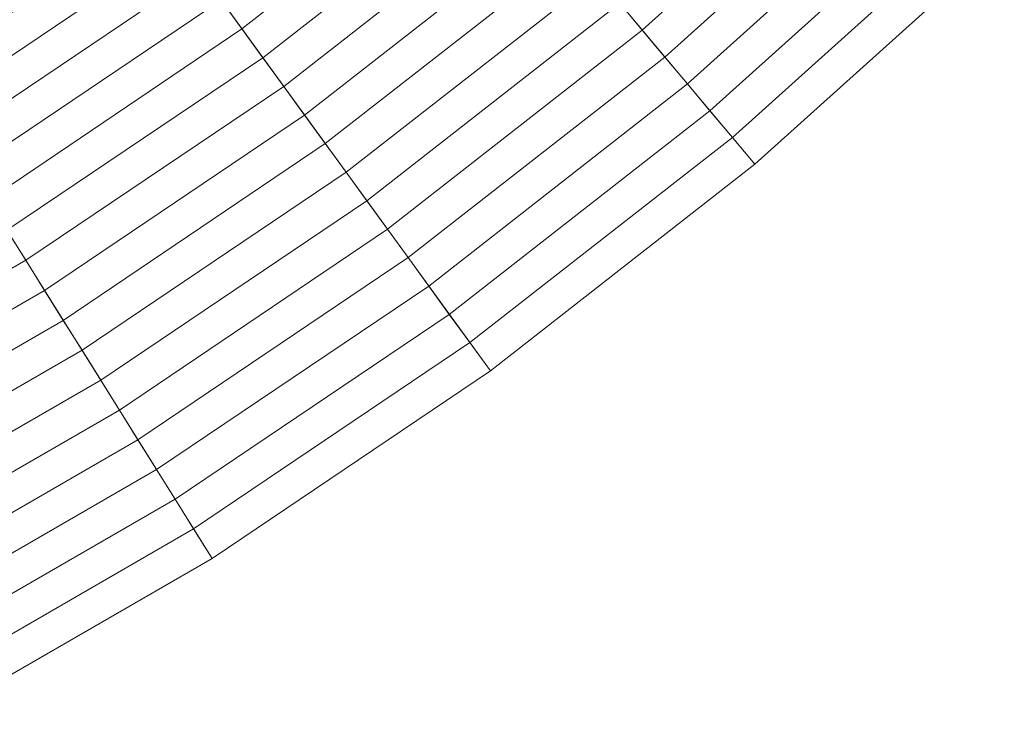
# Model space of a CAD drawing. Header units: centimetres. Extents: x -3.03 to 4.16, y -5.77 to 1.42.
# Tile 194 of 256: x 2.33 to 3.06, y -5.35 to -4.82. Entities that reach past the tile are written whole.
import ezdxf

# ---------------------------------------------------------------- set-up
doc = ezdxf.new("R2010")
doc.units = ezdxf.units.CM
doc.header["$LTSCALE"] = 2.54
doc.layers.add('Lucido design-1', color=7, linetype='Continuous')

# ---------------------------------------------------------------- blocks, each defined once
blk = doc.blocks.new('Gruppo-1')
at = {"color": 142, "linetype": 'Continuous', "lineweight": 9}
for points in [[(2.25449, -5.35357, 37.14766), (2.47202, -5.22798, 37.14766), (0.56619, -2.178, 37.14766), (0.56606, -2.17808, 37.14766)], [(2.47202, -5.22798, 37.14766), (2.68026, -5.08752, 37.14766), (0.56631, -2.17792, 37.14766), (0.56619, -2.178, 37.14766)], [(2.68026, -5.08752, 37.14766), (2.87819, -4.93288, 37.14766), (0.56643, -2.17783, 37.14766), (0.56631, -2.17792, 37.14766)], [(2.87819, -4.93288, 37.14766), (3.06486, -4.76481, 37.14766), (0.56654, -2.17773, 37.14766), (0.56643, -2.17783, 37.14766)], [(2.77702, -4.81231, 37.44791), (2.95552, -4.65158, 37.44791), (2.97382, -4.67053, 37.43536), (2.79395, -4.83249, 37.43536)], [(2.47866, -4.81004, 37.5332), (2.65773, -4.67014, 37.5332), (2.67485, -4.69054, 37.52129), (2.49432, -4.83159, 37.52129)], [(2.79395, -4.83249, 37.43536), (2.97382, -4.67053, 37.43536), (2.99209, -4.68945, 37.42271), (2.81086, -4.85263, 37.42271)], [(2.49432, -4.83159, 37.52129), (2.67485, -4.69054, 37.52129), (2.69195, -4.71092, 37.50929), (2.50995, -4.85311, 37.50929)], [(2.81086, -4.85263, 37.42271), (2.99209, -4.68945, 37.42271), (3.01032, -4.70834, 37.40998), (2.82773, -4.87274, 37.40998)], [(2.21936, -4.82364, 37.59135), (2.40001, -4.70179, 37.59135), (2.41579, -4.7235, 37.57991), (2.23358, -4.8464, 37.57991)], [(2.82773, -4.87274, 37.40998), (3.01032, -4.70834, 37.40998), (3.02853, -4.72719, 37.39715), (2.84458, -4.89282, 37.39715)], [(2.50995, -4.85311, 37.50929), (2.69195, -4.71092, 37.50929), (2.70902, -4.73126, 37.4972), (2.52556, -4.87459, 37.4972)], [(2.23358, -4.8464, 37.57991), (2.41579, -4.7235, 37.57991), (2.43154, -4.74519, 37.56837), (2.24779, -4.86913, 37.56837)], [(2.84458, -4.89282, 37.39715), (3.02853, -4.72719, 37.39715), (3.04671, -4.74601, 37.38424), (2.8614, -4.91286, 37.38424)], [(2.52556, -4.87459, 37.4972), (2.70902, -4.73126, 37.4972), (2.72606, -4.75157, 37.48501), (2.54114, -4.89604, 37.48501)], [(2.24779, -4.86913, 37.56837), (2.43154, -4.74519, 37.56837), (2.44727, -4.76684, 37.55674), (2.26197, -4.89182, 37.55674)], [(2.54114, -4.89604, 37.48501), (2.72606, -4.75157, 37.48501), (2.74307, -4.77185, 37.47274), (2.5567, -4.91746, 37.47274)], [(2.8614, -4.91286, 37.38424), (3.04671, -4.74601, 37.38424), (3.06486, -4.76481, 37.37124), (2.87819, -4.93288, 37.37124)], [(2.26197, -4.89182, 37.55674), (2.44727, -4.76684, 37.55674), (2.46298, -4.78845, 37.54502), (2.27613, -4.91448, 37.54502)], [(2.87819, -4.93288, 37.37124), (3.06486, -4.76481, 37.37124), (3.06486, -4.76481, 37.14766), (2.87819, -4.93288, 37.14766)], [(2.5567, -4.91746, 37.47274), (2.74307, -4.77185, 37.47274), (2.76006, -4.79209, 37.46037), (2.57224, -4.93884, 37.46037)], [(2.27613, -4.91448, 37.54502), (2.46298, -4.78845, 37.54502), (2.47866, -4.81004, 37.5332), (2.29027, -4.93711, 37.5332)], [(2.57224, -4.93884, 37.46037), (2.76006, -4.79209, 37.46037), (2.77702, -4.81231, 37.44791), (2.58775, -4.96018, 37.44791)], [(2.29027, -4.93711, 37.5332), (2.47866, -4.81004, 37.5332), (2.49432, -4.83159, 37.52129), (2.30438, -4.9597, 37.52129)], [(2.58775, -4.96018, 37.44791), (2.77702, -4.81231, 37.44791), (2.79395, -4.83249, 37.43536), (2.60323, -4.9815, 37.43536)], [(2.30438, -4.9597, 37.52129), (2.49432, -4.83159, 37.52129), (2.50995, -4.85311, 37.50929), (2.31848, -4.98226, 37.50929)], [(2.60323, -4.9815, 37.43536), (2.79395, -4.83249, 37.43536), (2.81086, -4.85263, 37.42271), (2.61869, -5.00277, 37.42271)], [(2.31848, -4.98226, 37.50929), (2.50995, -4.85311, 37.50929), (2.52556, -4.87459, 37.4972), (2.33255, -5.00478, 37.4972)], [(2.61869, -5.00277, 37.42271), (2.81086, -4.85263, 37.42271), (2.82773, -4.87274, 37.40998), (2.63412, -5.02401, 37.40998)], [(2.33255, -5.00478, 37.4972), (2.52556, -4.87459, 37.4972), (2.54114, -4.89604, 37.48501), (2.3466, -5.02726, 37.48501)], [(2.63412, -5.02401, 37.40998), (2.82773, -4.87274, 37.40998), (2.84458, -4.89282, 37.39715), (2.64952, -5.04522, 37.39715)], [(2.3466, -5.02726, 37.48501), (2.54114, -4.89604, 37.48501), (2.5567, -4.91746, 37.47274), (2.36063, -5.04971, 37.47274)], [(2.64952, -5.04522, 37.39715), (2.84458, -4.89282, 37.39715), (2.8614, -4.91286, 37.38424), (2.6649, -5.06638, 37.38424)], [(2.6649, -5.06638, 37.38424), (2.8614, -4.91286, 37.38424), (2.87819, -4.93288, 37.37124), (2.68026, -5.08752, 37.37124)], [(2.36063, -5.04971, 37.47274), (2.5567, -4.91746, 37.47274), (2.57224, -4.93884, 37.46037), (2.37463, -5.07212, 37.46037)], [(2.68026, -5.08752, 37.37124), (2.87819, -4.93288, 37.37124), (2.87819, -4.93288, 37.14766), (2.68026, -5.08752, 37.14766)], [(2.37463, -5.07212, 37.46037), (2.57224, -4.93884, 37.46037), (2.58775, -4.96018, 37.44791), (2.38861, -5.0945, 37.44791)], [(2.38861, -5.0945, 37.44791), (2.58775, -4.96018, 37.44791), (2.60323, -4.9815, 37.43536), (2.40257, -5.11684, 37.43536)], [(2.11846, -5.09774, 37.50929), (2.31848, -4.98226, 37.50929), (2.33255, -5.00478, 37.4972), (2.13093, -5.12118, 37.4972)], [(2.40257, -5.11684, 37.43536), (2.60323, -4.9815, 37.43536), (2.61869, -5.00277, 37.42271), (2.41651, -5.13914, 37.42271)], [(2.41651, -5.13914, 37.42271), (2.61869, -5.00277, 37.42271), (2.63412, -5.02401, 37.40998), (2.43042, -5.16141, 37.40998)], [(2.13093, -5.12118, 37.4972), (2.33255, -5.00478, 37.4972), (2.3466, -5.02726, 37.48501), (2.14338, -5.14459, 37.48501)], [(2.43042, -5.16141, 37.40998), (2.63412, -5.02401, 37.40998), (2.64952, -5.04522, 37.39715), (2.44431, -5.18363, 37.39715)], [(2.14338, -5.14459, 37.48501), (2.3466, -5.02726, 37.48501), (2.36063, -5.04971, 37.47274), (2.15581, -5.16797, 37.47274)], [(2.44431, -5.18363, 37.39715), (2.64952, -5.04522, 37.39715), (2.6649, -5.06638, 37.38424), (2.45818, -5.20582, 37.38424)], [(2.15581, -5.16797, 37.47274), (2.36063, -5.04971, 37.47274), (2.37463, -5.07212, 37.46037), (2.16821, -5.1913, 37.46037)], [(2.45818, -5.20582, 37.38424), (2.6649, -5.06638, 37.38424), (2.68026, -5.08752, 37.37124), (2.47202, -5.22798, 37.37124)], [(2.16821, -5.1913, 37.46037), (2.37463, -5.07212, 37.46037), (2.38861, -5.0945, 37.44791), (2.1806, -5.2146, 37.44791)], [(2.47202, -5.22798, 37.37124), (2.68026, -5.08752, 37.37124), (2.68026, -5.08752, 37.14766), (2.47202, -5.22798, 37.14766)], [(2.1806, -5.2146, 37.44791), (2.38861, -5.0945, 37.44791), (2.40257, -5.11684, 37.43536), (2.19297, -5.23786, 37.43536)], [(2.19297, -5.23786, 37.43536), (2.40257, -5.11684, 37.43536), (2.41651, -5.13914, 37.42271), (2.20531, -5.26108, 37.42271)], [(2.20531, -5.26108, 37.42271), (2.41651, -5.13914, 37.42271), (2.43042, -5.16141, 37.40998), (2.21764, -5.28426, 37.40998)], [(2.21764, -5.28426, 37.40998), (2.43042, -5.16141, 37.40998), (2.44431, -5.18363, 37.39715), (2.22994, -5.3074, 37.39715)], [(2.22994, -5.3074, 37.39715), (2.44431, -5.18363, 37.39715), (2.45818, -5.20582, 37.38424), (2.24223, -5.3305, 37.38424)], [(2.24223, -5.3305, 37.38424), (2.45818, -5.20582, 37.38424), (2.47202, -5.22798, 37.37124), (2.25449, -5.35357, 37.37124)], [(2.25449, -5.35357, 37.37124), (2.47202, -5.22798, 37.37124), (2.47202, -5.22798, 37.14766), (2.25449, -5.35357, 37.14766)]]:
    blk.add_3dface(points, dxfattribs=at)

msp = doc.modelspace()

# ---------------------------------------------------------------- block references
at = {"layer": 'Lucido design-1', "color": 7}
msp.add_blockref('Gruppo-1', (0, 0), dxfattribs=at)

doc.saveas('drawing.dxf')
